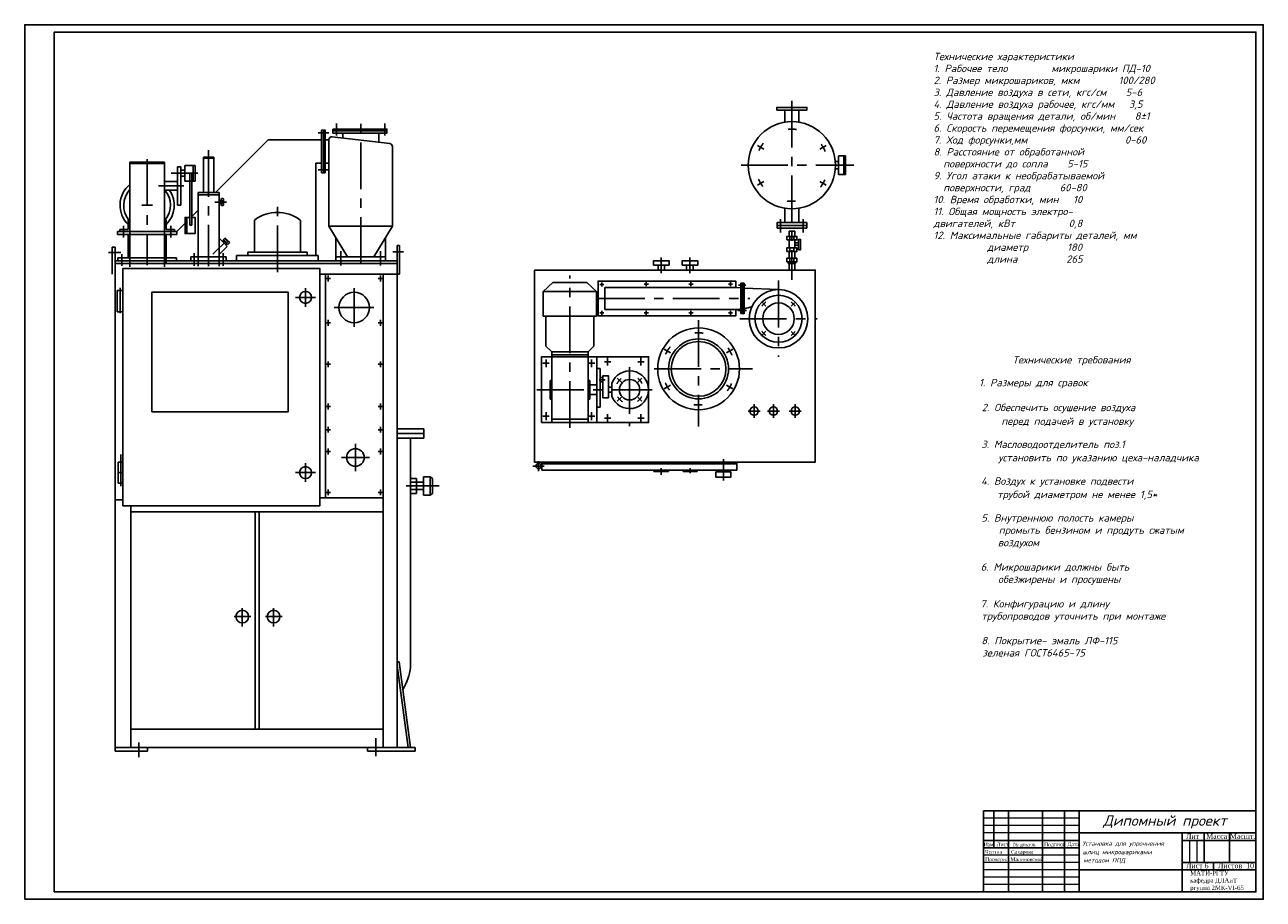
# Model space of a CAD drawing. Header units: millimetres. Extents: x 402 to 2524, y 179 to 791.
import ezdxf

# ---------------------------------------------------------------- set-up
doc = ezdxf.new("R2010")
doc.units = ezdxf.units.MM
doc.linetypes.add('CENTER', pattern=[50.8, 31.75, -6.35, 6.35, -6.35])
for name, color, linetype in [('основной', 7, 'Continuous'), ('ось', 3, 'CENTER'), ('Текст', 5, 'Continuous')]:
    doc.layers.add(name, color=color, linetype=linetype)
doc.layers.add('размеры', color=1, linetype='Continuous', lineweight=18)
doc.styles.add('ROMANS', font='romans.shx', dxfattribs={"oblique": 15, "height": 5})

msp = doc.modelspace()

# ---------------------------------------------------------------- linework, layer by layer
for p, q in [((2340.66, 247.42), (2340.66, 222.42)), ((2350.66, 247.42), (2350.66, 192.42)), ((2373.66, 192.42), (2373.66, 247.42)), ((2388.66, 247.42), (2388.66, 192.42)), ((2398.66, 192.42), (2398.66, 247.42)), ((2398.66, 227.42), (2333.66, 227.42)), ((2398.66, 232.42), (2518.66, 232.42)), ((2468.66, 232.42), (2468.66, 192.42)), ((2518.66, 227.42), (2468.66, 227.42)), ((2483.66, 232.42), (2483.66, 212.42)), ((2500.66, 212.42), (2500.66, 232.42)), ((2398.66, 222.42), (2333.66, 222.42)), ((2518.66, 212.42), (2468.66, 212.42)), ((2489.82, 212.42), (2489.82, 207.42)), ((2518.66, 207.42), (2398.66, 207.42))]:
    msp.add_line(p, q)
msp.add_lwpolyline([(1682.66, 187.42), (2523.66, 187.42), (2523.66, 781.42), (1682.66, 781.42)], close=True)
for points in [[(1702.66, 192.42), (1702.66, 776.42), (2518.66, 776.42), (2518.66, 192.42), (1702.66, 192.42)], [(2333.66, 192.42), (2333.66, 247.42)], [(2518.66, 247.42), (2333.66, 247.42)]]:
    msp.add_lwpolyline(points)
at = {"layer": 'основной'}
for p, q in [((2198.73, 715.24), (2198.73, 723.46)), ((2208.39, 715.24), (2208.39, 723.46)), ((1885.42, 709.92), (1885.42, 680.9)), ((1891.75, 709.44), (1906.55, 709.44)), ((1898.54, 707.83), (1898.54, 704.44)), ((1906.55, 709.44), (1928.55, 709.44)), ((1922.98, 707.83), (1922.98, 701.56)), ((1847.85, 703.28), (1812.19, 667.41)), ((1884.25, 703.28), (1847.85, 703.28)), ((1889.22, 703.28), (1886.6, 703.28)), ((1889.22, 703.28), (1889.22, 644.65)), ((1891.45, 705.27), (1930.53, 700.67)), ((1932.3, 698.69), (1932.3, 644.65)), ((1811.04, 691.47), (1803.93, 691.47)), ((1803.93, 691.47), (1803.93, 667.41)), ((1803.93, 690.85), (1811.04, 690.85)), ((1811.04, 691.47), (1811.04, 667.41)), ((2238.96, 692.32), (2238.96, 679.7)), ((1777.54, 688.03), (1753.98, 688.03)), ((1753.98, 688.03), (1753.98, 617.07)), ((1753.98, 687.07), (1777.54, 687.07)), ((1777.54, 688.03), (1777.54, 617.07)), ((1786.32, 684.91), (1786.32, 658.87)), ((1786.32, 684.91), (1788.56, 684.91)), ((1788.56, 658.87), (1788.56, 684.91)), ((1788.56, 682.62), (1791.41, 682.62)), ((1791.41, 685.93), (1791.41, 675.14)), ((1791.41, 685.93), (1798.33, 685.93)), ((1796.9, 685.93), (1796.9, 675.14)), ((1798.33, 675.14), (1798.33, 685.93)), ((1880.21, 624.59), (1880.21, 687.38)), ((1880.21, 687.38), (1884.25, 687.38)), ((1886.6, 687.38), (1889.22, 687.38)), ((2233.09, 688.46), (2235.27, 688.46)), ((2233.09, 683.56), (2235.27, 683.56)), ((1786.32, 675.01), (1777.54, 675.01)), ((1788.56, 678.65), (1791.41, 678.65)), ((1791.41, 675.14), (1798.33, 675.14)), ((1786.32, 669.17), (1777.54, 669.17)), ((1800.4, 667.41), (1800.4, 617.41)), ((1800.4, 667.41), (1814.58, 667.41)), ((1800.4, 665.87), (1814.58, 665.87)), ((1814.58, 667.41), (1814.58, 617.41)), ((1786.32, 658.87), (1788.56, 658.87)), ((1815.97, 661.91), (1814.58, 661.91)), ((1815.97, 660.1), (1814.58, 660.1)), ((1815.97, 659.23), (1815.97, 662.78)), ((1816.21, 663.42), (1817.44, 663.42)), ((1816.21, 658.59), (1817.44, 658.59)), ((1817.39, 661.91), (1816.26, 661.91)), ((1817.39, 660.1), (1816.26, 660.1)), ((1817.68, 662.78), (1817.68, 659.23)), ((1817.71, 661.91), (1817.68, 661.91)), ((1817.71, 660.1), (1817.68, 660.1)), ((2198.8, 656.76), (2198.8, 647.05)), ((2208.32, 656.76), (2208.32, 647.05)), ((1752.84, 642.29), (1752.84, 648.75)), ((1752.84, 648.75), (1753.98, 648.75)), ((1778.68, 648.75), (1777.54, 648.75)), ((1778.68, 642.29), (1778.68, 648.75)), ((1792.82, 650.58), (1792.82, 639.57)), ((1800.4, 655.55), (1796.09, 651.22)), ((1838.59, 627.05), (1838.59, 648.21)), ((1869.82, 627.05), (1869.82, 648.21)), ((1785.96, 641.03), (1745.56, 641.03)), ((1745.56, 641.03), (1745.56, 638.87)), ((1747.12, 641.03), (1747.12, 642.29)), ((1747.12, 642.29), (1752.84, 642.29)), ((1784.4, 642.29), (1778.68, 642.29)), ((1784.4, 641.03), (1784.4, 642.29)), ((1791.54, 646.64), (1785.96, 641.03)), ((1785.96, 641.03), (1785.96, 638.87)), ((1889.22, 644.65), (1932.3, 644.65)), ((1889.22, 644.65), (1901.88, 623.87)), ((1932.3, 644.65), (1919.64, 623.87)), ((2205.48, 641.11), (2201.64, 641.11)), ((2201.64, 641.11), (2201.64, 637.68)), ((2205.48, 641.11), (2205.48, 637.68)), ((1745.56, 638.87), (1785.96, 638.87)), ((1752.84, 638.87), (1752.79, 623.11)), ((1778.68, 638.87), (1778.68, 620.02)), ((1814.58, 636.46), (1818.02, 632.97)), ((1814.58, 625.29), (1820.16, 630.78)), ((1817.23, 633.76), (1817.91, 634.44)), ((1817.33, 635.29), (1818.49, 636.45)), ((1817.54, 634.8), (1820.01, 632.44)), ((1818.02, 634.55), (1819.22, 635.75)), ((1820.16, 630.78), (1818.02, 632.97)), ((1818.8, 632.16), (1819.55, 632.88)), ((1821.33, 633.88), (1819, 636.21)), ((1819.7, 633.03), (1820.86, 634.15)), ((1820.5, 632.23), (1821.58, 633.32)), ((1893.9, 621.08), (1893.9, 636.96)), ((1927.61, 621.08), (1927.61, 636.96)), ((1935.48, 290.52), (1935.48, 631.47)), ((1935.48, 631.47), (1937.03, 631.47)), ((1937.03, 631.47), (1937.03, 612.09)), ((2201.64, 635.23), (2201.64, 629.88)), ((2202.24, 637.68), (2202.24, 635.23)), ((2204.88, 637.68), (2204.88, 635.23)), ((2205.52, 635.23), (2205.52, 629.88)), ((2208.18, 633.26), (2205.52, 633.26)), ((2208.18, 631.6), (2205.52, 631.6)), ((1742.01, 612.02), (1742.01, 630.31)), ((1742.01, 630.31), (1743.95, 630.31)), ((1743.95, 630.31), (1743.95, 290.52)), ((1745.88, 621.08), (1745.88, 623.13)), ((1745.88, 623.13), (1785.64, 623.13)), ((1785.64, 621.08), (1785.64, 623.13)), ((1819.48, 623.88), (1795.5, 623.88)), ((1795.5, 623.88), (1795.5, 621.08)), ((1797.66, 626.34), (1797.66, 617.72)), ((1817.32, 626.34), (1817.32, 617.72)), ((1819.48, 623.88), (1819.48, 621.08)), ((1826.46, 621.08), (1826.46, 624.59)), ((1826.46, 624.59), (1881.94, 624.59)), ((1834.06, 624.59), (1834.06, 627.05)), ((1834.06, 627.05), (1874.34, 627.05)), ((1874.34, 624.59), (1874.34, 627.05)), ((1881.94, 621.08), (1881.94, 624.59)), ((1927.61, 623.87), (1893.9, 623.87)), ((2201.64, 627.43), (2201.64, 622.84)), ((2202.24, 629.88), (2202.24, 627.43)), ((2202.24, 622.84), (2202.24, 620.38)), ((2204.88, 629.88), (2204.88, 627.43)), ((2204.88, 622.84), (2204.88, 620.38)), ((2205.48, 627.43), (2205.48, 622.84)), ((1935.48, 621.08), (1743.95, 621.08)), ((1935.48, 619.26), (1743.95, 619.26)), ((2112.67, 618.14), (2112.67, 614.83)), ((2117.16, 618.14), (2117.16, 614.83)), ((2132.13, 618.14), (2132.13, 614.83)), ((2136.62, 618.14), (2136.62, 614.83)), ((2201.15, 620.38), (2201.15, 619.18)), ((2201.15, 619.18), (2206.14, 619.18)), ((2201.64, 619.18), (2201.64, 614.83)), ((2205.48, 619.18), (2205.48, 614.83)), ((2205.97, 620.38), (2205.97, 619.18)), ((2206.14, 619.18), (2206.14, 620.38)), ((1886.85, 612.09), (1882.97, 612.09)), ((1937.03, 612.09), (1925.95, 612.09)), ((2041.25, 606.36), (2034.75, 600.21)), ((2064.45, 606.36), (2041.25, 606.36)), ((2064.45, 606.36), (2070.96, 600.21)), ((2169.97, 605.81), (2169.97, 585.18)), ((1745.32, 586.35), (1745.32, 600.84)), ((1745.32, 600.84), (1749.29, 600.84)), ((2034.75, 583.45), (2034.75, 600.21)), ((2034.75, 600.21), (2070.96, 600.21)), ((2070.96, 583.45), (2070.96, 600.21)), ((2076.63, 602.94), (2076.63, 588.05)), ((2076.63, 602.94), (2165.42, 602.94)), ((2165.42, 602.94), (2168.87, 602.72)), ((2171.08, 602.58), (2194.5, 601.6)), ((1749.29, 586.35), (1745.32, 586.35)), ((2070.96, 583.45), (2034.75, 583.45)), ((2036.55, 583.45), (2036.55, 563.19)), ((2069.16, 583.45), (2069.16, 563.19)), ((2076.63, 588.05), (2165.42, 588.05)), ((2036.55, 563.19), (2040.48, 559.28)), ((2040.48, 559.28), (2040.48, 511.15)), ((2040.48, 559.28), (2065.23, 559.28)), ((2040.48, 557.28), (2065.23, 557.28)), ((2069.16, 563.19), (2065.23, 559.28)), ((2065.23, 559.28), (2065.23, 511.15)), ((2071.24, 555.86), (2071.24, 511.15)), ((2071.24, 547.92), (2073.41, 547.92)), ((2073.41, 547.92), (2073.41, 521.6)), ((2040.48, 539.83), (2039.41, 539.83)), ((2039.41, 539.83), (2039.41, 526.99)), ((2065.23, 539.83), (2066.3, 539.83)), ((2066.3, 539.83), (2066.3, 526.99)), ((2073.41, 541.88), (2075.29, 541.88)), ((2073.41, 538.78), (2075.29, 538.78)), ((2066.3, 536.85), (2071.24, 536.85)), ((2066.3, 530.16), (2071.24, 530.16)), ((2079, 535.25), (2081.3, 535.25)), ((2079, 531.76), (2081.3, 531.76)), ((2081.3, 537.8), (2081.3, 529.2)), ((2039.41, 526.99), (2040.48, 526.99)), ((2066.3, 526.99), (2065.23, 526.99)), ((2073.41, 521.6), (2071.24, 521.6)), ((2040.48, 513.41), (2065.23, 513.41)), ((1935.48, 507.01), (1953.6, 507.01)), ((1953.6, 507.01), (1953.6, 500.51)), ((1953.6, 500.51), (1935.48, 500.51)), ((1944.54, 500.51), (1944.54, 345.13)), ((1747.8, 489.41), (1747.8, 468.06)), ((1749.29, 484.32), (1746.15, 484.32)), ((1746.15, 484.32), (1746.15, 470.07)), ((2033.88, 484.37), (2033.88, 478.91)), ((2166.27, 483.27), (2033.88, 483.27)), ((2166.27, 478.91), (2166.27, 484.37)), ((1746.15, 477.2), (1749.29, 477.2)), ((1944.54, 473.21), (1948.58, 473.21)), ((1948.58, 473.21), (1948.58, 463.08)), ((1953.42, 474.33), (1957.95, 474.33)), ((1953.42, 474.33), (1953.42, 461.96)), ((1957.95, 474.33), (1957.95, 461.96)), ((1959.46, 473.21), (1957.95, 474.33)), ((1959.46, 473.21), (1959.46, 463.08)), ((2033.88, 478.91), (2166.27, 478.91)), ((2109.84, 478.91), (2109.84, 477.93)), ((2109.84, 477.93), (2119.71, 477.93)), ((2119.71, 477.93), (2119.71, 478.91)), ((2129.69, 478.91), (2129.69, 478)), ((2129.69, 478), (2139.18, 478)), ((2139.18, 478), (2139.18, 478.91)), ((2155.59, 478.91), (2155.59, 477.72)), ((2158.61, 478.91), (2158.61, 477.72)), ((1746.15, 470.07), (1749.29, 470.07)), ((1944.54, 470.62), (1953.42, 470.62)), ((1944.54, 465.67), (1953.42, 465.67)), ((1944.54, 463.08), (1948.58, 463.08)), ((1959.46, 463.08), (1957.95, 461.96)), ((1749.29, 458.69), (1743.95, 458.69)), ((1754.62, 290.52), (1754.62, 454.62)), ((1886.85, 459.99), (1882.97, 459.99)), ((1925.95, 459.99), (1925.95, 290.52)), ((1953.42, 461.96), (1957.95, 461.96)), ((1754.88, 450.51), (1925.95, 450.51)), ((1839.05, 450.51), (1839.05, 303)), ((1841.86, 450.51), (1841.86, 303)), ((1936.8, 348.63), (1935.48, 348.63)), ((1935.48, 346.12), (1942.99, 290.52)), ((1944.57, 290.52), (1936.8, 348.63)), ((1925.95, 303), (1754.62, 303)), ((1743.95, 290.52), (1935.48, 290.52)), ((1743.95, 290.52), (1743.95, 288.01)), ((1743.95, 288.01), (1765.9, 288.01)), ((1765.9, 288.01), (1765.9, 290.52)), ((1915.39, 287.98), (1915.39, 290.52)), ((1947.72, 287.98), (1915.39, 287.98)), ((1935.48, 290.52), (1947.72, 290.52)), ((1947.72, 290.52), (1947.72, 287.98))]:
    msp.add_line(p, q, dxfattribs=at)
for points in [[(2193.33, 723.46), (2213.79, 723.46), (2213.79, 725.23), (2193.33, 725.23)], [(1884.25, 680.9), (1886.6, 680.9), (1886.6, 709.92), (1884.25, 709.92)], [(1891.75, 710.53), (1928.55, 710.53), (1928.55, 707.83), (1891.75, 707.83)], [(2235.27, 679.7), (2239.97, 679.7), (2239.97, 692.32), (2235.27, 692.32)], [(1794.66, 645.34), (1796.09, 645.34), (1796.09, 680.64), (1794.66, 680.64)], [(2193.51, 643.28), (2213.62, 643.28), (2213.62, 647.05), (2193.51, 647.05)], [(2200.12, 635.23), (2207.04, 635.23), (2207.04, 637.68), (2200.12, 637.68)], [(2208.18, 628.65), (2209.54, 628.65), (2209.54, 635.65), (2208.18, 635.65)], [(2200.12, 627.43), (2207.04, 627.43), (2207.04, 629.88), (2200.12, 629.88)], [(2200.12, 620.38), (2207.04, 620.38), (2207.04, 622.84), (2200.12, 622.84)], [(1749.29, 454.62), (1882.97, 454.62), (1882.97, 615.96), (1749.29, 615.96)], [(2028.78, 614.83), (2219.48, 614.83), (2219.48, 484.37), (2028.78, 484.37)], [(2109.63, 618.14), (2120.19, 618.14), (2120.19, 621.09), (2109.63, 621.09)], [(2129.09, 618.14), (2139.65, 618.14), (2139.65, 621.09), (2129.09, 621.09)], [(1886.85, 459.99), (1925.95, 459.99), (1925.95, 612.09), (1886.85, 612.09)], [(2168.87, 585.18), (2171.08, 585.18), (2171.08, 605.81), (2168.87, 605.81)], [(1768.98, 518.44), (1861.49, 518.44), (1861.49, 599.86), (1768.98, 599.86)], [(2033.63, 511.15), (2106.25, 511.15), (2106.25, 555.86), (2033.63, 555.86)], [(2075.29, 528.02), (2079, 528.02), (2079, 542.96), (2075.29, 542.96)], [(2152.01, 474.15), (2162.18, 474.15), (2162.18, 477.72), (2152.01, 477.72)]]:
    msp.add_lwpolyline(points, close=True, dxfattribs=at)
for points in [[(1794.66, 650.58), (1791.54, 650.58), (1791.54, 639.57), (1798.34, 639.57), (1798.34, 650.58), (1796.09, 650.58)], [(2165.42, 602.94), (2165.42, 607.36), (2071.99, 607.36), (2071.99, 583.63), (2165.42, 583.63), (2165.42, 588.05)]]:
    msp.add_lwpolyline(points, dxfattribs=at)
for centre, radius in [((2203.56, 686.01), 29.63), ((1873.32, 596.23), 4.04), ((1906.33, 589.34), 10.35), ((2194.5, 581.73), 19.87), ((2194.5, 581.73), 16), ((2194.5, 581.73), 10.71), ((2140.23, 547.67), 27.78), ((2140.23, 547.67), 20.38), ((2140.23, 547.67), 18.61), ((2093.4, 533.5), 6.94), ((2177.88, 519.04), 2.88), ((2191.04, 519.04), 2.88), ((2205.9, 519.04), 2.88), ((1907.18, 487.46), 5.97), ((1873.32, 477.24), 4.04), ((2031.62, 481.69), 1.75), ((1830.33, 379.39), 4.29), ((1851.62, 379.39), 4.29)]:
    msp.add_circle(centre, radius, dxfattribs=at)
for centre, radius, start, end in [((1891.22, 703.28), 2, 83.2934, 180), ((1930.3, 698.69), 2, 360, 83.2934), ((1765.76, 658.77), 18.42, 129.77301, 225.45015), ((1765.76, 658.77), 15.89, 137.85276, 219.09769), ((1765.76, 658.77), 15.89, 320.90231, 40.88349), ((1765.76, 658.77), 18.42, 314.54985, 34.38597), ((1817.16, 662.7), 1.2, 142.87867, 221.12565), ((1817.16, 659.31), 1.2, 138.87435, 217.12133), ((1817.5, 661), 1.54, 144.03212, 215.96788), ((1816.49, 662.7), 1.2, 318.87435, 37.12133), ((1816.14, 661), 1.54, 324.03212, 35.96788), ((1816.49, 659.31), 1.2, 322.87867, 41.12565), ((1839.59, 648.21), 1, 125.93712, 180), ((1854.2, 628.05), 25.9, 54.06288, 125.93712), ((1868.82, 648.21), 1, 0, 54.06288), ((1818.12, 635.33), 0.79, 183.03147, 262.36812), ((1821.17, 636.35), 3.63, 209.74881, 246.10195), ((1818.45, 635.68), 0.77, 4.93822, 86.70222), ((1817.27, 632.1), 4.13, 29.77896, 61.90807), ((1820.6, 633.13), 0.905, 186.10685, 263.92251), ((1820.65, 633.25), 0.932, 4.7508, 77.1001), ((2165.63, 617.95), 29.9, 280.49031, 291.23645), ((2165.63, 617.95), 29.9, 269.58878, 276.21199), ((2093.4, 533.5), 12.84, 199.55774, 160.44226), ((1909.61, 348.4), 35.08, 327.89559, 354.66314)]:
    msp.add_arc(centre, radius, start, end, dxfattribs=at)
at = {"layer": 'ось'}
for p, q in [((2203.56, 729.86), (2203.56, 608.19)), ((1910.76, 618.95), (1910.76, 714.98)), ((1881.95, 708.03), (1889.13, 708.03)), ((1894.24, 714.26), (1894.24, 706.09)), ((1927.27, 714.26), (1927.27, 706.09)), ((2203.56, 712.98), (2203.56, 707.91)), ((2180.2, 699.49), (2184.59, 696.96)), ((2226.92, 699.49), (2222.53, 696.96)), ((1765.76, 690.08), (1765.76, 618.04)), ((1807.49, 696.3), (1807.49, 617.41)), ((1881.95, 682.78), (1889.13, 682.78)), ((2169.1, 686.01), (2245.75, 686.01)), ((1782.14, 680.64), (1800.16, 680.64)), ((2180.2, 672.52), (2184.59, 675.05)), ((2226.92, 672.52), (2222.53, 675.05)), ((1773.49, 672.09), (1790.69, 672.09)), ((1762.08, 658.77), (1769.44, 658.77)), ((1811.67, 661), (1819.63, 661)), ((1854.2, 613.29), (1854.2, 658.98)), ((2203.56, 659.04), (2203.56, 664.1)), ((2195.88, 649.38), (2195.88, 640.41)), ((2211.24, 649.38), (2211.24, 640.41)), ((1749.72, 644.89), (1749.72, 636.94)), ((1781.8, 644.89), (1781.8, 636.94)), ((2193.51, 645.16), (2213.62, 645.16)), ((1820.42, 635.33), (1810.46, 625.53)), ((1739.56, 626.66), (1747.99, 626.66)), ((1748.68, 625.52), (1748.68, 617.6)), ((1897.31, 627.7), (1897.31, 617.94)), ((1924.2, 627.7), (1924.2, 617.94)), ((1932.64, 627.2), (1939.89, 627.2)), ((2114.91, 623.41), (2114.91, 612.74)), ((2134.37, 623.41), (2134.37, 612.74)), ((1887.11, 609.1), (1890.24, 609.1)), ((1888.67, 611.09), (1888.67, 607.12)), ((1925.69, 609.1), (1922.56, 609.1)), ((1924.13, 611.09), (1924.13, 607.12)), ((2052.85, 507.53), (2052.85, 611.04)), ((2074.53, 606.42), (2074.53, 603.66)), ((2104.68, 603.88), (2104.68, 606.64)), ((2135.05, 603.88), (2135.05, 606.64)), ((2161.89, 603.88), (2161.89, 606.64)), ((2194.5, 607.61), (2194.5, 555.85)), ((1747.43, 602.63), (1747.43, 585.45)), ((1873.32, 602.57), (1873.32, 589.89)), ((1906.33, 602.45), (1906.33, 576.23)), ((2073.1, 605.04), (2075.97, 605.04)), ((2103.24, 605.26), (2106.12, 605.26)), ((2133.61, 605.26), (2136.49, 605.26)), ((2160.45, 605.26), (2163.32, 605.26)), ((2167.32, 604.49), (2172.4, 604.49)), ((1866.58, 596.23), (1880.06, 596.23)), ((1892.87, 589.34), (1919.8, 589.34)), ((2071.99, 595.5), (2175.03, 595.5)), ((2185.97, 590.3), (2183.59, 592.69)), ((2203.06, 590.26), (2205.45, 592.64)), ((1888.67, 580.98), (1888.67, 577.01)), ((1924.13, 580.98), (1924.13, 577.01)), ((2073.1, 585.73), (2075.97, 585.73)), ((2074.53, 587.11), (2074.53, 584.35)), ((2103.24, 585.73), (2106.12, 585.73)), ((2104.68, 587.11), (2104.68, 584.35)), ((2133.61, 585.73), (2136.49, 585.73)), ((2135.05, 587.11), (2135.05, 584.35)), ((2140.23, 580.8), (2140.23, 508.57)), ((2160.45, 585.73), (2163.32, 585.73)), ((2161.89, 587.11), (2161.89, 584.35)), ((2166.88, 587.27), (2172.85, 587.27)), ((2168.27, 581.73), (2220.72, 581.73)), ((1887.11, 578.99), (1890.24, 578.99)), ((1925.69, 578.99), (1922.56, 578.99)), ((2140.23, 574.64), (2140.23, 569.58)), ((2185.93, 573.21), (2183.54, 570.83)), ((2203.02, 573.17), (2205.4, 570.78)), ((2078.42, 555.25), (2078.42, 549.89)), ((2101.06, 555.25), (2101.06, 549.89)), ((2116.87, 561.16), (2121.26, 558.62)), ((2163.59, 561.16), (2159.2, 558.62)), ((1887.11, 550.78), (1890.24, 550.78)), ((1888.67, 552.76), (1888.67, 548.79)), ((1925.69, 550.78), (1922.56, 550.78)), ((1924.13, 552.76), (1924.13, 548.79)), ((2034.46, 551.47), (2038.81, 551.47)), ((2036.64, 554.14), (2036.64, 548.79)), ((2065.43, 551.47), (2069.77, 551.47)), ((2067.6, 554.14), (2067.6, 548.79)), ((2076.24, 552.57), (2080.59, 552.57)), ((2093.4, 548.82), (2093.4, 508.68)), ((2098.89, 552.57), (2103.23, 552.57)), ((2110.13, 547.67), (2176.73, 547.67)), ((2072.74, 540.33), (2076.74, 540.33)), ((2085.04, 541.35), (2087.77, 538.66)), ((2101.77, 541.35), (2099.04, 538.66)), ((2030.49, 533.5), (2108.73, 533.5)), ((2116.87, 534.19), (2121.26, 536.72)), ((2163.59, 534.19), (2159.2, 536.72)), ((1887.11, 522.14), (1890.24, 522.14)), ((1888.67, 524.12), (1888.67, 520.16)), ((1925.69, 522.14), (1922.56, 522.14)), ((1924.13, 524.12), (1924.13, 520.16)), ((2085.04, 525.65), (2087.77, 528.35)), ((2101.77, 525.65), (2099.04, 528.35)), ((2140.23, 520.7), (2140.23, 525.77)), ((2177.88, 523.7), (2177.88, 514.39)), ((2191.04, 523.7), (2191.04, 514.39)), ((2205.9, 523.7), (2205.9, 514.39)), ((2034.46, 515.53), (2038.81, 515.53)), ((2036.64, 518.21), (2036.64, 512.85)), ((2065.43, 515.53), (2069.77, 515.53)), ((2067.6, 518.21), (2067.6, 512.85)), ((2076.24, 514.15), (2080.59, 514.15)), ((2078.42, 516.82), (2078.42, 511.47)), ((2098.89, 514.15), (2103.23, 514.15)), ((2101.06, 516.82), (2101.06, 511.47)), ((2173.79, 519.04), (2181.98, 519.04)), ((2186.95, 519.04), (2195.14, 519.04)), ((2201.8, 519.04), (2209.99, 519.04)), ((1887.11, 506.35), (1890.24, 506.35)), ((1888.67, 508.33), (1888.67, 504.36)), ((1925.69, 506.35), (1922.56, 506.35)), ((1924.13, 508.33), (1924.13, 504.36)), ((1907.18, 478.23), (1907.18, 496.7)), ((1953.6, 503.76), (1935.48, 503.76)), ((1887.11, 491.61), (1890.24, 491.61)), ((1888.67, 493.59), (1888.67, 489.62)), ((1925.69, 491.61), (1922.56, 491.61)), ((1924.13, 493.59), (1924.13, 489.62)), ((1873.32, 483.58), (1873.32, 470.9)), ((1916.71, 487.46), (1897.65, 487.46)), ((2027.78, 481.69), (2035.47, 481.69)), ((2031.62, 485.1), (2031.62, 478.28)), ((2114.77, 480.21), (2114.77, 475.72)), ((2134.44, 480.15), (2134.44, 476.75)), ((2157.1, 471.8), (2157.1, 486.29)), ((1866.58, 477.24), (1880.06, 477.24)), ((1887.11, 463.81), (1890.24, 463.81)), ((1888.67, 465.79), (1888.67, 461.83)), ((1925.69, 463.81), (1922.56, 463.81)), ((1924.13, 465.79), (1924.13, 461.83)), ((1941.7, 468.14), (1964.02, 468.14)), ((1824.83, 379.39), (1836.26, 379.39)), ((1830.33, 385.07), (1830.33, 372.63)), ((1846.12, 379.39), (1857.56, 379.39)), ((1851.62, 385.07), (1851.62, 372.63)), ((1920.99, 296.94), (1920.99, 284.61)), ((1760.06, 294), (1760.06, 284))]:
    msp.add_line(p, q, dxfattribs=at)
for centre, radius, start, end in [((2203.56, 686.01), 24.49, 82.47455, 95.90286), ((2203.56, 686.01), 24.49, 142.47455, 155.90286), ((2203.56, 686.01), 24.49, 22.47455, 35.90286), ((2203.56, 686.01), 24.49, 202.47455, 215.90286), ((2203.56, 686.01), 24.49, 322.47455, 335.90286), ((2203.56, 686.01), 24.49, 262.47455, 275.90286), ((2194.5, 581.73), 14.21, 127.08676, 142.63834), ((2194.5, 581.73), 14.21, 37.08676, 52.63834), ((2140.23, 547.67), 24.49, 82.47455, 95.90286), ((2194.5, 581.73), 14.21, 217.08676, 232.63834), ((2194.5, 581.73), 14.21, 307.08676, 322.63834), ((2140.23, 547.67), 24.49, 142.47455, 155.90286), ((2140.23, 547.67), 24.49, 22.47455, 35.90286), ((2093.4, 533.5), 9.45, 127.55183, 154.14777), ((2093.4, 533.5), 9.45, 26.93274, 54.65234), ((2140.23, 547.67), 24.49, 202.47455, 215.90286), ((2140.23, 547.67), 24.49, 322.47455, 335.90286), ((2093.4, 533.5), 9.45, 210.33117, 239.5547), ((2093.4, 533.5), 9.45, 304.19399, 331.21011), ((2140.23, 547.67), 24.49, 262.47455, 275.90286)]:
    msp.add_arc(centre, radius, start, end, dxfattribs=at)
at = {"layer": 'размеры'}
for p, q in [((2398.66, 242.42), (2333.66, 242.42)), ((2398.66, 237.42), (2333.66, 237.42)), ((2398.66, 232.42), (2333.66, 232.42)), ((2473.66, 227.42), (2473.66, 212.42)), ((2478.66, 227.42), (2478.66, 212.42)), ((2398.66, 217.42), (2333.66, 217.42)), ((2398.66, 212.42), (2333.66, 212.42)), ((2398.66, 207.42), (2333.66, 207.42)), ((2398.66, 202.42), (2333.66, 202.42)), ((2398.66, 197.42), (2333.66, 197.42))]:
    msp.add_line(p, q, dxfattribs=at)

# ---------------------------------------------------------------- texts
at = {"attachment_point": 1}
for s, insert, char_height, width in [('{\\fTimes New Roman CYR|b0|i0|c204|p18;Лит}', (2471.28, 231.94), 3.5, 15), ('{\\fTimes New Roman|b0|i0|c204|p18;Масса}', (2484.92, 231.94), 3.5, 15), ('{\\fTimes New Roman|b0|i0|c204|p18;Масшт.}', (2500.97, 231.94), 3.5, 15), ('{\\fTimes New Roman CYR|b0|i0|c204|p18;Изм.}', (2333.87, 225.82), 2.5, 7), ('{\\fTimes New Roman|b0|i0|c204|p18;Чертил}', (2334.78, 220.82), 2.5, 7), ('{\\fTimes New Roman|b0|i0|c204|p18;Лист}', (2342.64, 225.82), 2.5, 7), ('{\\fTimes New Roman|b0|i0|c204|p18;Сахарова}', (2352.45, 220.82), 2.5, 19.1509), ('{\\fTimes New Roman CYR|b0|i0|c204|p18;№ докум.}', (2353.82, 225.95), 2.5, 23), ('{\\fTimes New Roman|b0|i0|c204|p18;Подпись}', (2374.86, 225.82), 2.5, 7), ('{\\fTimes New Roman|b0|i0|c204|p18;Дата}', (2390.76, 226.08), 2.5, 7), ('{\\fTimes New Roman|b0|i0|c204|p18;Проверил}', (2334.78, 215.82), 2.5, 7), ('{\\fTimes New Roman|b0|i0|c204|p18;Малиновской}', (2352.03, 215.82), 2.5, 7), ('{\\fTimes New Roman|b0|i0|c204|p18;Лист 6}', (2471.28, 211.94), 3.5, 16.3306), ('{\\fTimes New Roman|b0|i0|c204|p18;Листов  10}', (2493, 211.94), 3.5, 26.6944), ('{\\fTimes New Roman|b0|i0|c204|p18;МАТИ-РГТУ \\Pкафедра ДЛАиТ\\Pргуппа 2МК-\\fTimes New Roman|b0|i0|c0|p18;VI-65}', (2474.02, 206.72), 3, 39.1757)]:
    msp.add_mtext(s, dxfattribs=dict(at, insert=insert, char_height=char_height, width=width))
at = {"layer": 'Текст', "style": 'ROMANS', "oblique": 15}
for s, height, p in [('Технические характеристики', 5, (2299.76, 757.36)), ('1. Рабочее тело         микрошарики ПД-10', 5, (2299.76, 749.26)), ('2. Размер микрошариков, мкм        100/280', 5, (2299.76, 741.17)), ('3. Давление воздуха в сети, кгс/см    5-6', 5, (2299.76, 733.07)), ('4. Давление воздуха рабочее, кгс/мм   3,5', 5, (2299.76, 724.98)), ('5. Частота вращения детали, об/мин    8±1', 5, (2299.76, 716.88)), ('6. Скорость перемещения форсунки, мм/сек', 5, (2299.76, 708.79)), ('8. Расстояние от обработанной', 5, (2299.76, 692.6)), ('7. Ход форсунки,мм                    0-60', 5, (2299.76, 700.69)), ('9. Угол атаки к необрабатываемой', 5, (2299.76, 676.41)), ('  поверхности до сопла    5-15', 5, (2299.76, 684.5)), ('  поверхности, град      60-80', 5, (2299.76, 668.31)), ('10. Время обработки, мин   10', 5, (2299.76, 660.22)), ('11. Общая мощность электро-', 5, (2299.76, 652.12)), ('двигателей, кВт           0,8', 5, (2299.76, 644.03)), ('12. Максимальные габариты деталей, мм', 5, (2299.76, 635.93)), ('           диаметр        180', 5, (2299.76, 627.84)), ('           длина          265', 5, (2299.76, 619.74)), ('Технические требования', 5, (2353.45, 551.34)), ('1. Размеры для сравок', 5, (2330.7, 535.86)), ('2. Обеспечить осушение воздуха ', 5, (2332.5, 518.95)), ('перед подачей в установку', 5, (2345.84, 509.64)), ('3. Масловодоотделитель поз.1 ', 5, (2332.24, 493.95)), ('установить по указанию цеха-наладчика', 5, (2343.67, 484.9)), ('4. Воздух к установке подвести ', 5, (2332.05, 468.95)), ('трубой диаметром не менее 1,5*', 5, (2342.99, 459.9)), ('5. Внутреннюю полость камеры ', 5, (2332.24, 443.95)), ('промыть бензином и продуть сжатым ', 5, (2344.06, 435.62)), ('воздухом', 5, (2343.45, 427.17)), ('6. Микрошарики должны быть ', 5, (2331.83, 410.62)), ('обезжирены и просушены', 5, (2343.56, 402.28)), ('7. Конфигурацию и длину ', 5, (2331.54, 385.62)), ('трубопроводов уточнить при монтаже', 5, (2332.26, 377.28)), ('8. Покрытие- эмаль ЛФ-115 ', 5, (2332.24, 360.62)), ('зеленая ГОСТ6465-75 ', 5, (2332.91, 352.28)), ('Дипомный проект', 7, (2414.96, 237.35)), ('Установка для упрочнения', 3, (2400.84, 223.81)), ('шлиц микрошариками', 3, (2401.06, 217.99)), ('методом ППД', 3, (2401.52, 212.4))]:
    msp.add_text(s, height=height, dxfattribs=at).set_placement(p)

doc.saveas('drawing.dxf')
